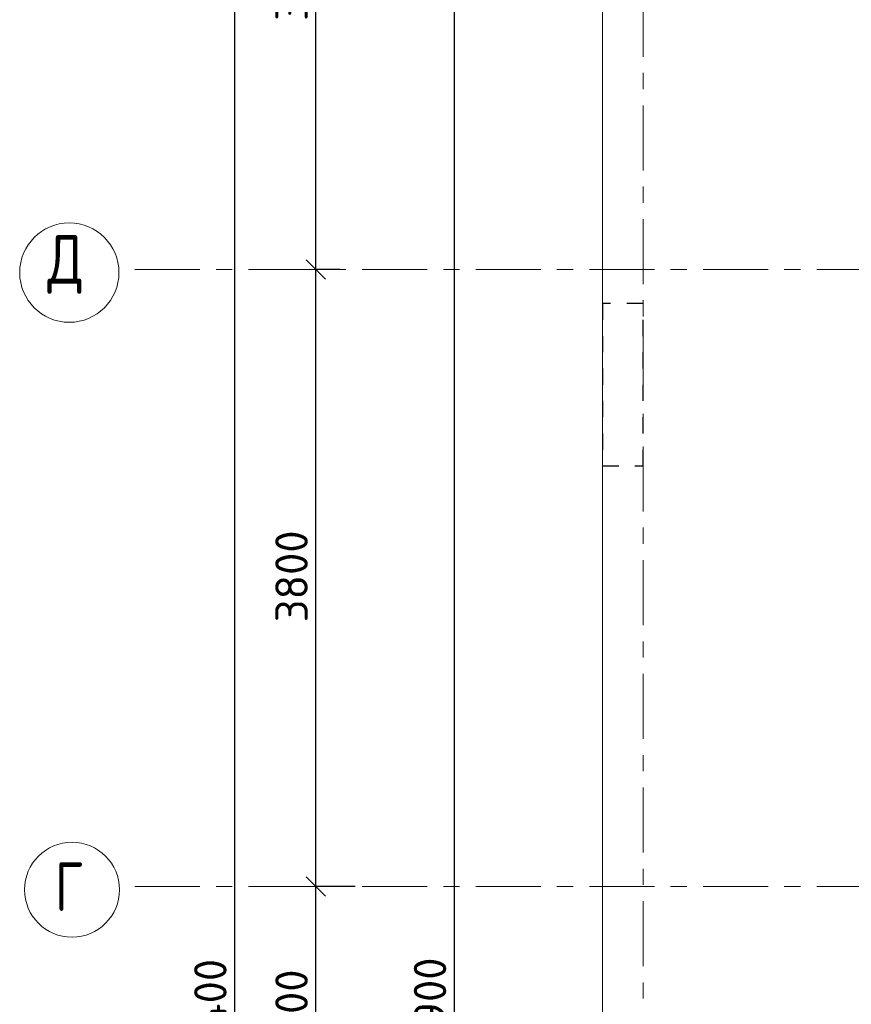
# Model space of a CAD drawing. Header units: metres. Extents: x -38 to 97, y -15 to 21.
# Tile 4 of 139: x -3.34 to 1.78, y 8.28 to 14.34. Entities that reach past the tile are written whole.
import ezdxf

# ---------------------------------------------------------------- set-up
doc = ezdxf.new("R2010")
doc.units = ezdxf.units.M
doc.header["$PDMODE"] = 65
for name, pattern in [('______11', [0.5, 0.4, -0.05, 0, -0.05]), ('______2', [0.054, 0.04, -0.014]), ('______5', [1.1, 0.8, -0.1, 0.1, -0.1])]:
    doc.linetypes.add(name, pattern=pattern)
for name, color, linetype, lineweight in [('XR$2$Осевая линия (1)', 7, '______5', 13), ('XR$2$Размерная линия (1)', 7, 'Continuous', 13), ('XR$3$Перекрытие (1)', 7, 'Continuous', 35), ('XR$4$Размерная линия (1)', 7, 'Continuous', 13)]:
    doc.layers.add(name, color=color, linetype=linetype, lineweight=lineweight)
doc.layers.add('XR$7$Стена_ бетон несущ.', color=7, linetype='Continuous', lineweight=70, true_color=0xb4b496)
doc.styles.add('ISOCPEUR', font='txt')
doc.dimstyles.new('DIMSTYLE_2', dxfattribs={"dimtxt": 0.2, "dimasz": 0.2, "dimexe": 0, "dimexo": 0, "dimgap": 0.1, "dimtad": 2, "dimdec": 0, "dimlfac": 1000, "dimrnd": 5, "dimzin": 12, "dimdsep": 46, "dimtxsty": 'ISOCPEUR', "dimblk1": 'ALL_ML_STRICH', "dimblk2": 'ALL_ML_STRICH', "dimsah": 1, "dimcen": 0, "dimclrd": 7, "dimclre": 256, "dimclrt": 7, "dimadec": 0, "dimazin": 0, "dimtfac": 1, "dimtdec": 0, "dimtix": 1, "dimtmove": 2, "dimatfit": 3, "dimfxl": 0, "dimtzin": 0, "dimlwd": 0, "dimlwe": -3, "dimarcsym": 0})
doc.dimstyles.new('DIMSTYLE_3', dxfattribs={"dimtxt": 0.2, "dimasz": 0.2, "dimexe": 0, "dimexo": 0, "dimgap": 0.1, "dimtad": 2, "dimdec": 0, "dimlfac": 1000, "dimrnd": 5, "dimzin": 12, "dimdsep": 46, "dimtxsty": 'ISOCPEUR', "dimblk1": 'ALL_ML_STRICH', "dimblk2": 'ALL_ML_STRICH', "dimsah": 1, "dimcen": 0, "dimclrd": 7, "dimclre": 256, "dimclrt": 7, "dimadec": 0, "dimazin": 0, "dimtfac": 1, "dimtdec": 0, "dimtix": 1, "dimtmove": 2, "dimatfit": 3, "dimfxl": 0, "dimtzin": 0, "dimlwd": 0, "dimlwe": -3, "dimarcsym": 0})

# ---------------------------------------------------------------- blocks, each defined once
blk = doc.blocks.new('ALL_ML_STRICH')
at = {"color": 0, "linetype": 'ByBlock', "lineweight": -2}
for p, q in [((0, -0.5), (0, 0.5)), ((-1, 0), (0.5, 0)), ((-0.3, -0.3), (0.3, 0.3))]:
    blk.add_line(p, q, dxfattribs=at)
blk = doc.blocks.new('*D5')
at = {"layer": 'DEFPOINTS', "color": 7, "linetype": 'Continuous', "lineweight": 13, "transparency": 33554687}
for p in [(-1.6986, 16.4), (-2.2938, 0), (-2.0153, 0)]:
    blk.add_point(p, dxfattribs=at)
at = {"layer": 'XR$2$Размерная линия (1)', "color": 9, "linetype": 'Continuous', "lineweight": -2, "true_color": 0xc7c7c7, "transparency": 33554687}
for p, q in [((-1.7186, 16.4), (-2.0153, 16.4)), ((-2.2738, 0), (-2.0153, 0))]:
    blk.add_line(p, q, dxfattribs=at)
at = {"layer": 'XR$2$Размерная линия (1)', "color": 7, "linetype": 'Continuous', "lineweight": -2, "transparency": 33554687}
blk.add_line((-2.0153, 0), (-2.0153, 16.4), dxfattribs=at)
at = {"layer": 'XR$2$Размерная линия (1)', "color": 7, "linetype": 'Continuous', "lineweight": 13, "transparency": 33554687, "xscale": 0.2, "yscale": 0.2, "zscale": 0.2}
for p, rotation in [((-2.0153, 16.4), 90), ((-2.0153, 0), 270)]:
    blk.add_blockref('ALL_ML_STRICH', p, dxfattribs=dict(at, rotation=rotation))
at = {"layer": 'XR$2$Размерная линия (1)', "color": 7, "linetype": 'Continuous', "lineweight": 13, "transparency": 33554687, "insert": (-2.1653, 8.22), "char_height": 0.2, "width": 1, "attachment_point": 5, "rotation": 90, "style": 'ISOCPEUR'}
blk.add_mtext('\\A1;{16400}', dxfattribs=at)
blk = doc.blocks.new('*D8')
at = {"layer": 'DEFPOINTS', "color": 7, "linetype": 'Continuous', "lineweight": 13, "transparency": 33554687}
for p in [(-1.2532, 9), (-1.5153, 7.4), (-1.1719, 7.4)]:
    blk.add_point(p, dxfattribs=at)
at = {"layer": 'XR$2$Размерная линия (1)', "color": 9, "linetype": 'Continuous', "lineweight": -2, "true_color": 0xc7c7c7, "transparency": 33554687}
for p, q in [((-1.2732, 9), (-1.5153, 9)), ((-1.1919, 7.4), (-1.5153, 7.4))]:
    blk.add_line(p, q, dxfattribs=at)
at = {"layer": 'XR$2$Размерная линия (1)', "color": 7, "linetype": 'Continuous', "lineweight": -2, "transparency": 33554687}
blk.add_line((-1.5153, 7.4), (-1.5153, 9), dxfattribs=at)
at = {"layer": 'XR$2$Размерная линия (1)', "color": 7, "linetype": 'Continuous', "lineweight": 13, "transparency": 33554687, "xscale": 0.2, "yscale": 0.2, "zscale": 0.2}
for p, rotation in [((-1.5153, 9), 90), ((-1.5153, 7.4), 270)]:
    blk.add_blockref('ALL_ML_STRICH', p, dxfattribs=dict(at, rotation=rotation))
at = {"layer": 'XR$2$Размерная линия (1)', "color": 7, "linetype": 'Continuous', "lineweight": 13, "transparency": 33554687, "insert": (-1.6653, 8.23), "char_height": 0.2, "width": 0.8, "attachment_point": 5, "rotation": 90, "style": 'ISOCPEUR'}
blk.add_mtext('\\A1;{1600}', dxfattribs=at)
blk = doc.blocks.new('*D9')
at = {"layer": 'DEFPOINTS', "color": 7, "linetype": 'Continuous', "lineweight": 13, "transparency": 33554687}
for p in [(-1.3472, 12.8), (-1.5153, 9), (-1.2532, 9)]:
    blk.add_point(p, dxfattribs=at)
at = {"layer": 'XR$2$Размерная линия (1)', "color": 9, "linetype": 'Continuous', "lineweight": -2, "true_color": 0xc7c7c7, "transparency": 33554687}
for p, q in [((-1.3672, 12.8), (-1.5153, 12.8)), ((-1.2732, 9), (-1.5153, 9))]:
    blk.add_line(p, q, dxfattribs=at)
at = {"layer": 'XR$2$Размерная линия (1)', "color": 7, "linetype": 'Continuous', "lineweight": -2, "transparency": 33554687}
blk.add_line((-1.5153, 9), (-1.5153, 12.8), dxfattribs=at)
at = {"layer": 'XR$2$Размерная линия (1)', "color": 7, "linetype": 'Continuous', "lineweight": 13, "transparency": 33554687, "xscale": 0.2, "yscale": 0.2, "zscale": 0.2}
for p, rotation in [((-1.5153, 12.8), 90), ((-1.5153, 9), 270)]:
    blk.add_blockref('ALL_ML_STRICH', p, dxfattribs=dict(at, rotation=rotation))
at = {"layer": 'XR$2$Размерная линия (1)', "color": 7, "linetype": 'Continuous', "lineweight": 13, "transparency": 33554687, "insert": (-1.6653, 10.91), "char_height": 0.2, "width": 0.8, "attachment_point": 5, "rotation": 90, "style": 'ISOCPEUR'}
blk.add_mtext('\\A1;{3800}', dxfattribs=at)
blk = doc.blocks.new('*D10')
at = {"layer": 'DEFPOINTS', "color": 7, "linetype": 'Continuous', "lineweight": 13, "transparency": 33554687}
for p in [(-1.2605, 16.4), (-1.5153, 12.8), (-1.3472, 12.8)]:
    blk.add_point(p, dxfattribs=at)
at = {"layer": 'XR$2$Размерная линия (1)', "color": 9, "linetype": 'Continuous', "lineweight": -2, "true_color": 0xc7c7c7, "transparency": 33554687}
for p, q in [((-1.2805, 16.4), (-1.5153, 16.4)), ((-1.3672, 12.8), (-1.5153, 12.8))]:
    blk.add_line(p, q, dxfattribs=at)
at = {"layer": 'XR$2$Размерная линия (1)', "color": 7, "linetype": 'Continuous', "lineweight": -2, "transparency": 33554687}
blk.add_line((-1.5153, 12.8), (-1.5153, 16.4), dxfattribs=at)
at = {"layer": 'XR$2$Размерная линия (1)', "color": 7, "linetype": 'Continuous', "lineweight": 13, "transparency": 33554687, "xscale": 0.2, "yscale": 0.2, "zscale": 0.2}
for p, rotation in [((-1.5153, 16.4), 90), ((-1.5153, 12.8), 270)]:
    blk.add_blockref('ALL_ML_STRICH', p, dxfattribs=dict(at, rotation=rotation))
at = {"layer": 'XR$2$Размерная линия (1)', "color": 7, "linetype": 'Continuous', "lineweight": 13, "transparency": 33554687, "insert": (-1.6653, 14.61), "char_height": 0.2, "width": 0.8, "attachment_point": 5, "rotation": 90, "style": 'ISOCPEUR'}
blk.add_mtext('\\A1;{3600}', dxfattribs=at)
blk = doc.blocks.new('*D163')
at = {"layer": 'DEFPOINTS', "color": 7, "linetype": 'Continuous', "lineweight": 13, "transparency": 33554687}
for p in [(0.25, 16.65), (-0.6621, -0.25), (0.25, -0.25)]:
    blk.add_point(p, dxfattribs=at)
at = {"layer": 'XR$4$Размерная линия (1)', "color": 9, "linetype": 'Continuous', "lineweight": -2, "true_color": 0xc7c7c7, "transparency": 33554687}
for p, q in [((0.23, 16.65), (-0.6621, 16.65)), ((0.23, -0.25), (-0.6621, -0.25))]:
    blk.add_line(p, q, dxfattribs=at)
at = {"layer": 'XR$4$Размерная линия (1)', "color": 7, "linetype": 'Continuous', "lineweight": -2, "transparency": 33554687}
blk.add_line((-0.6621, -0.25), (-0.6621, 16.65), dxfattribs=at)
at = {"layer": 'XR$4$Размерная линия (1)', "color": 7, "linetype": 'Continuous', "lineweight": 13, "transparency": 33554687, "xscale": 0.2, "yscale": 0.2, "zscale": 0.2}
for p, rotation in [((-0.6621, 16.65), 90), ((-0.6621, -0.25), 270)]:
    blk.add_blockref('ALL_ML_STRICH', p, dxfattribs=dict(at, rotation=rotation))
at = {"layer": 'XR$4$Размерная линия (1)', "color": 7, "linetype": 'Continuous', "lineweight": 13, "transparency": 33554687, "insert": (-0.8121, 8.23), "char_height": 0.2, "width": 1, "attachment_point": 5, "rotation": 90, "style": 'ISOCPEUR'}
blk.add_mtext('\\A1;{16900}', dxfattribs=at)

msp = doc.modelspace()

# ---------------------------------------------------------------- linework, layer by layer
at = {"layer": 'XR$2$Осевая линия (1)', "color": 253, "linetype": '______11', "lineweight": 13, "true_color": 0xa0a0a0, "transparency": 33554687}
for p, q in [((0.5, -3.39), (0.5, 19.78)), ((-2.63, 12.8), (62.6, 12.8)), ((-2.63, 9), (62.6, 9))]:
    msp.add_line(p, q, dxfattribs=at)
at = {"layer": 'XR$2$Осевая линия (1)', "color": 7, "linetype": 'Continuous', "lineweight": 13, "transparency": 33554687}
for centre, radius in [((-3.0342, 12.7805), 0.3058), ((-3.0176, 8.9805), 0.2924)]:
    msp.add_circle(centre, radius, dxfattribs=at)
at = {"layer": 'XR$3$Перекрытие (1)', "color": 7, "linetype": 'Continuous', "lineweight": 13, "transparency": 33554687}
msp.add_line((0.25, 16.65), (0.25, -0.25), dxfattribs=at)
at = {"layer": 'XR$7$Стена_ бетон несущ.', "color": 253, "linetype": '______2', "lineweight": -3, "true_color": 0xa0a0a0, "transparency": 33554687}
for p, q in [((0.5, 12.59), (0.25, 12.59)), ((0.25, 12.59), (0.25, 11.59)), ((0.5, 11.59), (0.5, 12.59)), ((0.25, 11.59), (0.5, 11.59))]:
    msp.add_line(p, q, dxfattribs=at)

# ---------------------------------------------------------------- texts
at = {"layer": 'XR$2$Осевая линия (1)', "color": 7, "linetype": 'Continuous', "lineweight": 13, "transparency": 33554687, "char_height": 0.3, "attachment_point": 7, "style": 'ISOCPEUR'}
for s, insert, width in [('\\W0.82;Д', (-3.1692, 12.65), 0.392646), ('\\W0.78;Г', (-3.1226, 8.85), 0.326407)]:
    msp.add_mtext(s, dxfattribs=dict(at, insert=insert, width=width))

# ---------------------------------------------------------------- dimensions: what is measured, and where the dimension line sits
at = {"layer": 'XR$2$Размерная линия (1)', "color": 7, "linetype": 'Continuous', "lineweight": 13, "transparency": 33554687}
for base, p1, p2, dimstyle, picture, middle in [((-2.0153, 16.4), (-2.2738, 0), (-1.7186, 16.4), 'DIMSTYLE_2', '*D5', (-2.1653, 8.22)), ((-1.5153, 16.4), (-1.3672, 12.8), (-1.2805, 16.4), 'DIMSTYLE_3', '*D10', (-1.6653, 14.61)), ((-1.5153, 12.8), (-1.2732, 9), (-1.3672, 12.8), 'DIMSTYLE_3', '*D9', (-1.6653, 10.91)), ((-1.5153, 9), (-1.1919, 7.4), (-1.2732, 9), 'DIMSTYLE_3', '*D8', (-1.6653, 8.23))]:
    dim = msp.add_linear_dim(base=base, p1=p1, p2=p2, angle=90, dimstyle=dimstyle, override={"dimpost": '<>', "dimclrd": 7, "dimclre": 9, "dimclrt": 7, "dimlwd": 0, "dimlwe": 65533}, dxfattribs=at)
    dim.commit()
    dim.dimension.update_dxf_attribs({"geometry": picture, "text_midpoint": middle, "dimtype": 160})
at = {"layer": 'XR$4$Размерная линия (1)', "color": 7, "linetype": 'Continuous', "lineweight": 13, "transparency": 33554687}
dim = msp.add_linear_dim(base=(-0.6621, 16.65), p1=(0.23, -0.25), p2=(0.23, 16.65), angle=90, dimstyle='DIMSTYLE_3', override={"dimpost": '<>', "dimclrd": 7, "dimclre": 9, "dimclrt": 7, "dimlwd": 0, "dimlwe": 65533}, dxfattribs=at)
dim.commit()
dim.dimension.update_dxf_attribs({"geometry": '*D163', "text_midpoint": (-0.8121, 8.23), "dimtype": 160})

doc.saveas('drawing.dxf')
